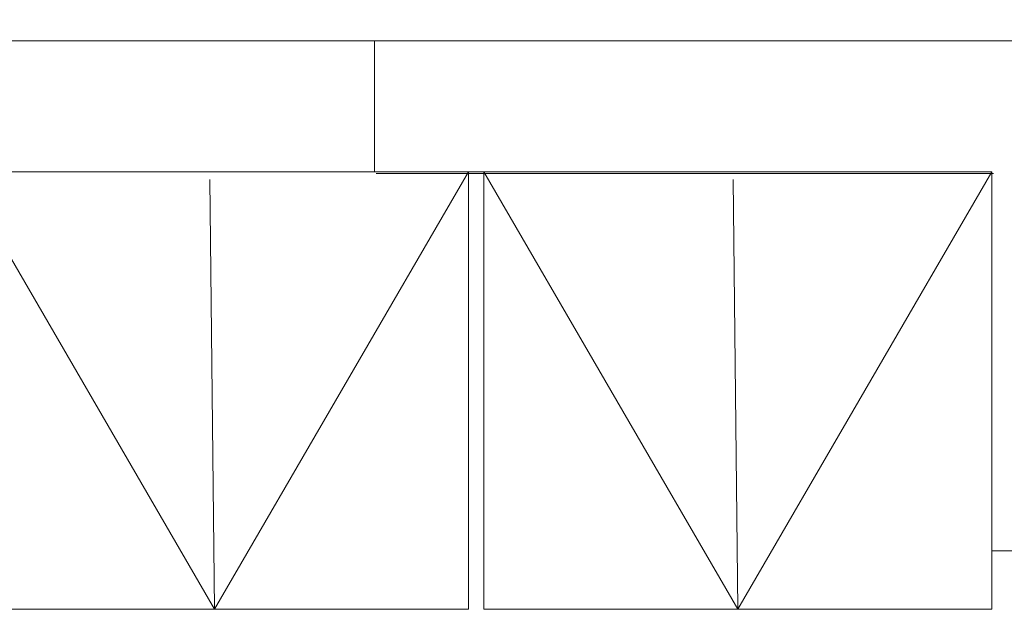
# Model space of a CAD drawing. Header units: millimetres. Extents: x 126553 to 403692, y -95821 to 38049.
# Tile 213 of 256: x 222801 to 222936, y 13369 to 13450. Entities that reach past the tile are written whole.
import ezdxf

# ---------------------------------------------------------------- set-up
doc = ezdxf.new("R2010")
doc.units = ezdxf.units.MM
doc.layers.add('ŚCIANY GRUBE', color=7, linetype='Continuous', lineweight=20)

msp = doc.modelspace()

# ---------------------------------------------------------------- linework, layer by layer
at = {"layer": 'ŚCIANY GRUBE', "color": 7}
for points in [[(222997.60296, 13447.44481), (222997.60296, 13408.64623), (223027.70896, 13408.64623), (223027.70896, 13463.76989), (222997.60296, 13463.76989), (222997.60296, 13447.44481), (222849.4051, 13447.44481), (222997.60296, 13447.44481), (222997.60296, 13463.76989), (223027.70896, 13463.76989), (223027.70896, 13447.44481), (223328.13295, 13447.44481), (223341.91387, 13447.44481), (223027.70896, 13447.44481)], [(222727.49699, 13429.42361), (222727.49699, 13447.44481), (222849.4051, 13447.44481), (222849.4051, 13429.42361)], [(222849.4051, 13447.44481), (222849.4051, 13429.42361)], [(222827.35563, 13369.2116), (222792.3733, 13429.42361)], [(222862.33796, 13429.42361), (222827.35563, 13369.2116), (222826.71959, 13428.36354)], [(222839.44044, 13429.42361), (222924.45809, 13429.42361), (222864.4581, 13429.42361)], [(222849.61711, 13429.21159), (222934.63477, 13429.21159)], [(222864.4581, 13369.2116), (222934.42276, 13369.2116), (222934.42276, 13429.42361), (222864.4581, 13429.42361)], [(222899.44043, 13369.2116), (222864.4581, 13429.42361)], [(222934.42276, 13429.42361), (222899.44043, 13369.2116), (222898.80439, 13428.36354)], [(222934.42276, 13429.42361), (222934.42276, 13377.26814), (223035.55349, 13377.26814)]]:
    msp.add_lwpolyline(points, dxfattribs=at)
for points in [[(222792.3733, 13369.2116), (222862.33796, 13369.2116), (222862.33796, 13429.42361), (222792.3733, 13429.42361)], [(222864.4581, 13429.42361), (222864.4581, 13369.2116)]]:
    msp.add_lwpolyline(points, close=True, dxfattribs=at)

doc.saveas('drawing.dxf')
